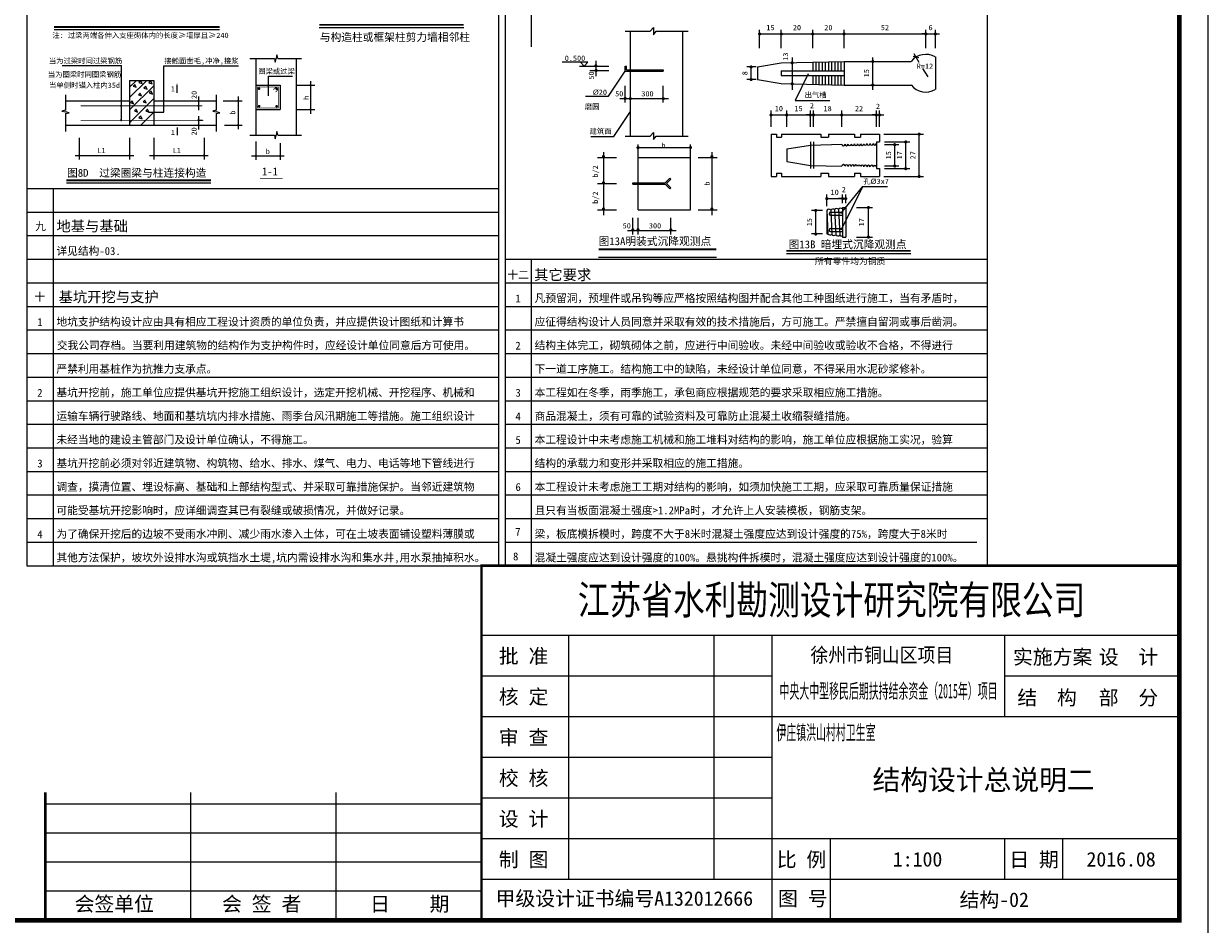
# Model space of a CAD drawing. Extents: x 4550910 to 19796140, y 148416 to 4611575.
# Tile 45 of 49: x 9709315 to 9729688, y 2279163 to 2294658. Entities that reach past the tile are written whole.
import ezdxf
from ezdxf.enums import TextEntityAlignment as Align

# ---------------------------------------------------------------- set-up
doc = ezdxf.new("R2010")
doc.units = 0
doc.header["$LTSCALE"] = 1000
doc.layers.get('0').update_dxf_attribs({"linetype": 'CONTINUOUS'})
doc.layers.get('Defpoints').update_dxf_attribs({"linetype": 'CONTINUOUS'})
for name, color, linetype in [('CHI', 4, 'CONTINUOUS'), ('K', 64, 'CONTINUOUS'), ('REIN', 1, 'CONTINUOUS'), ('修改', 1, 'CONTINUOUS'), ('图框', 7, 'CONTINUOUS'), ('结-尺寸', 1, 'CONTINUOUS'), ('结-详图', 2, 'CONTINUOUS'), ('结-说明', 4, 'CONTINUOUS'), ('设计说明Text', 7, 'CONTINUOUS')]:
    doc.layers.add(name, color=color, linetype=linetype)
doc.styles.add('10', font='SimSun.ttf', dxfattribs={"width": 0.7, "height": 300})
doc.styles.add('ST', font='SimSun.ttf')

msp = doc.modelspace()

# ---------------------------------------------------------------- linework, layer by layer
at = {"color": 1}
for p, q in [((9721971.1, 2294235.6), (9721971.1, 2294554.4)), ((9722343.3, 2294235.6), (9722343.3, 2294554.4)), ((9722884.1, 2294235.6), (9722884.1, 2294554.4)), ((9723425, 2294235.6), (9723425, 2294554.4)), ((9724831.2, 2294235.6), (9724831.2, 2294554.4)), ((9724993.5, 2294235.6), (9724993.5, 2294554.4)), ((9721971.1, 2294482.3), (9722343.3, 2294482.3)), ((9722343.3, 2294482.3), (9722884.1, 2294482.3)), ((9722884.1, 2294482.3), (9723425, 2294482.3)), ((9723425, 2294482.3), (9724831.2, 2294482.3)), ((9724710, 2294069.9), (9724610.7, 2294093.2)), ((9724622.4, 2294142.9), (9724712.3, 2293997.7)), ((9721912.4, 2293913.8), (9721753.2, 2293913.8)), ((9721825.3, 2293697.5), (9721825.3, 2293913.8)), ((9722537.8, 2293518.5), (9722537.8, 2294074.3)), ((9723916.7, 2293518.5), (9723916.7, 2294074.3)), ((9724869.2, 2293744.3), (9724779.3, 2293889.5)), ((9721912.4, 2293697.5), (9721753.2, 2293697.5)), ((9722167.6, 2292882.4), (9722167.6, 2293161.3)), ((9722167.6, 2293089.2), (9722438, 2293089.2)), ((9722438, 2292882.4), (9722438, 2293161.3)), ((9722438, 2293089.2), (9722843.7, 2293089.2)), ((9722843.7, 2293089.2), (9722771.6, 2293089.2)), ((9722843.7, 2292882.4), (9722843.7, 2293161.3)), ((9722843.7, 2293089.2), (9722897.8, 2293089.2)), ((9722897.8, 2292882.4), (9722897.8, 2293161.3)), ((9722897.8, 2293089.2), (9722969.9, 2293089.2)), ((9722897.8, 2293089.2), (9723384.5, 2293089.2)), ((9723384.5, 2292882.4), (9723384.5, 2293161.3)), ((9723384.5, 2293089.2), (9723979.5, 2293089.2)), ((9723979.5, 2293089.2), (9723907.4, 2293089.2)), ((9723979.5, 2292882.4), (9723979.5, 2293161.3)), ((9723979.5, 2293089.2), (9724033.5, 2293089.2)), ((9724033.5, 2292882.4), (9724033.5, 2293161.3)), ((9724033.5, 2293089.2), (9724105.7, 2293089.2)), ((9724105.7, 2292759.8), (9724787.5, 2292759.8)), ((9724715.4, 2292029.6), (9724715.4, 2292759.8)), ((9724118.3, 2292624.6), (9724557, 2292624.6)), ((9724118.3, 2292577.5), (9724367.8, 2292577.5)), ((9724295.7, 2292192.5), (9724295.7, 2292596.9)), ((9724484.9, 2292164.8), (9724484.9, 2292624.6)), ((9724118.3, 2292210.4), (9724367.8, 2292210.4)), ((9724118.3, 2292164.8), (9724557, 2292164.8)), ((9724105.7, 2292029.6), (9724787.5, 2292029.6)), ((9723127.2, 2291517.5), (9723127.2, 2291721.6)), ((9723127.2, 2291649.5), (9723397.6, 2291649.5)), ((9723397.6, 2291568.4), (9723397.6, 2291721.6)), ((9723451.7, 2291568.4), (9723451.7, 2291721.6)), ((9723055.1, 2291445.4), (9722863.3, 2291445.4)), ((9722935.5, 2291039.8), (9722935.5, 2291445.4)), ((9723636.6, 2291496.3), (9723914.4, 2291496.3)), ((9723842.3, 2290987.8), (9723842.3, 2291496.3)), ((9723055.1, 2291039.8), (9722863.3, 2291039.8)), ((9723636.6, 2290987.8), (9723914.4, 2290987.8))]:
    msp.add_line(p, q, dxfattribs=at)
for p, q in [((9722343.3, 2294554.4), (9722343.3, 2294554.4)), ((9724831.2, 2294482.3), (9724759.1, 2294482.3)), ((9724831.2, 2294482.3), (9724993.5, 2294482.3)), ((9724993.5, 2294482.3), (9725065.6, 2294482.3)), ((9723976.3, 2294008.5), (9723988.8, 2294008.5)), ((9722806.4, 2293794.7), (9722580.5, 2293337)), ((9723963.7, 2293602.8), (9723988.8, 2293602.8)), ((9722580.5, 2293337), (9723176.5, 2293337)), ((9723365.8, 2291393.4), (9723745, 2291859.4)), ((9723745, 2291859.4), (9723365.8, 2291106.7)), ((9723745, 2291859.4), (9724170.2, 2291859.4)), ((9723397.6, 2291649.5), (9723325.5, 2291649.5)), ((9723397.6, 2291649.5), (9723451.7, 2291649.5))]:
    msp.add_line(p, q)
at = {"color": 2}
for p, q in [((9724993.5, 2294086.7), (9724993.5, 2293524.6)), ((9721937.6, 2293913.8), (9722343.3, 2293981.4)), ((9721937.6, 2293913.8), (9721937.6, 2293697.5)), ((9722343.3, 2293981.4), (9723425, 2294008.5)), ((9722884.1, 2293995), (9722884.1, 2293846.2)), ((9722938.2, 2293996.3), (9722938.2, 2293846.2)), ((9722992.3, 2293997.7), (9722992.3, 2293846.2)), ((9723046.4, 2293999), (9723046.4, 2293846.2)), ((9723100.5, 2294000.4), (9723100.5, 2293846.2)), ((9723154.5, 2294001.7), (9723154.5, 2293846.2)), ((9723208.6, 2294003.1), (9723208.6, 2293846.2)), ((9723262.7, 2294008.5), (9723262.7, 2293846.2)), ((9723316.8, 2294008.5), (9723316.8, 2293846.2)), ((9723370.9, 2294008.5), (9723370.9, 2293846.2)), ((9723425, 2294008.5), (9723425, 2293602.8)), ((9723425, 2294008.5), (9724577.9, 2294008.5)), ((9721937.6, 2293697.5), (9722343.3, 2293629.9)), ((9722343.3, 2293846.2), (9722343.3, 2293765.1)), ((9722343.3, 2293846.2), (9723425, 2293846.2)), ((9722343.3, 2293765.1), (9723425, 2293765.1)), ((9722884.1, 2293765.1), (9722884.1, 2293616.4)), ((9722938.2, 2293765.1), (9722938.2, 2293615)), ((9722992.3, 2293765.1), (9722992.3, 2293613.7)), ((9723046.4, 2293765.1), (9723046.4, 2293612.3)), ((9723100.5, 2293765.1), (9723100.5, 2293611)), ((9723154.5, 2293765.1), (9723154.5, 2293609.6)), ((9723208.6, 2293765.1), (9723208.6, 2293608.2)), ((9723262.7, 2293765.1), (9723262.7, 2293602.8)), ((9723316.8, 2293765.1), (9723316.8, 2293602.8)), ((9723370.9, 2293765.1), (9723370.9, 2293602.8)), ((9722343.3, 2293629.9), (9723425, 2293602.8)), ((9723425, 2293602.8), (9724577.9, 2293602.8)), ((9722167.6, 2292759.8), (9722167.6, 2292029.6)), ((9722167.6, 2292759.8), (9722259.6, 2292759.8)), ((9722259.6, 2292759.8), (9722259.6, 2292705.7)), ((9722259.6, 2292705.7), (9722348.8, 2292705.7)), ((9722348.8, 2292759.8), (9723026, 2292759.8)), ((9722348.8, 2292759.8), (9722348.8, 2292705.7)), ((9723026, 2292759.8), (9723026, 2292705.7)), ((9723026, 2292705.7), (9723154.2, 2292705.7)), ((9723154.2, 2292759.8), (9723154.2, 2292705.7)), ((9723154.2, 2292759.8), (9723603, 2292759.8)), ((9723603, 2292759.8), (9723603, 2292705.7)), ((9723603, 2292705.7), (9723706.1, 2292705.7)), ((9723706.1, 2292759.8), (9723706.1, 2292705.7)), ((9723706.1, 2292759.8), (9724033.5, 2292759.8)), ((9724033.5, 2292759.8), (9724033.5, 2292624.6)), ((9722438, 2292502.9), (9722843.7, 2292570.5)), ((9722438, 2292502.9), (9722438, 2292286.5)), ((9722843.7, 2292570.5), (9723384.5, 2292583.4)), ((9723438.6, 2292584.6), (9723438.6, 2292584.6)), ((9723492.7, 2292585.9), (9723492.7, 2292585.9)), ((9723546.8, 2292587.2), (9723546.8, 2292587.2)), ((9723600.9, 2292588.5), (9723600.9, 2292588.5)), ((9723654.9, 2292589.8), (9723655, 2292589.8)), ((9723709, 2292591.1), (9723709, 2292591.1)), ((9723763.1, 2292592.4), (9723763.1, 2292592.4)), ((9723817.2, 2292593.7), (9723817.2, 2292593.7)), ((9723871.3, 2292594.9), (9723871.3, 2292594.9)), ((9723925.4, 2292596.2), (9723925.4, 2292596.2)), ((9723979.5, 2292624.6), (9723979.5, 2292164.8)), ((9723979.5, 2292624.6), (9724033.5, 2292624.6)), ((9723979.5, 2292597.5), (9723979.5, 2292597.5)), ((9722438, 2292286.5), (9722843.7, 2292218.9)), ((9722259.6, 2292083.7), (9722259.6, 2292029.6)), ((9722259.6, 2292083.7), (9722348.8, 2292083.7)), ((9722348.8, 2292083.7), (9722348.8, 2292029.6)), ((9722843.7, 2292218.9), (9723384.5, 2292206)), ((9723026, 2292083.7), (9723154.2, 2292083.7)), ((9723026, 2292083.7), (9723026, 2292029.6)), ((9723154.2, 2292083.7), (9723154.2, 2292029.6)), ((9723603, 2292083.7), (9723706.1, 2292083.7)), ((9723603, 2292083.7), (9723603, 2292029.6)), ((9723706.1, 2292083.7), (9723706.1, 2292029.6)), ((9723979.5, 2292164.8), (9724033.5, 2292164.8)), ((9724033.5, 2292164.8), (9724033.5, 2292029.6)), ((9722167.6, 2292029.6), (9722259.6, 2292029.6)), ((9722348.8, 2292029.6), (9723026, 2292029.6)), ((9723154.2, 2292029.6), (9723603, 2292029.6)), ((9723706.1, 2292029.6), (9724033.5, 2292029.6)), ((9723127.2, 2291445.4), (9723127.2, 2291039.8)), ((9723127.2, 2291445.4), (9723146.7, 2291038.5)), ((9723194.6, 2291452.2), (9723214.7, 2291031)), ((9723261.9, 2291458.9), (9723282.7, 2291024.2)), ((9723329.3, 2291465.6), (9723350.7, 2291017.4)), ((9723397.6, 2291496.3), (9723451.7, 2291496.3)), ((9723397.6, 2291496.3), (9723397.6, 2290987.8)), ((9723451.7, 2291496.3), (9723451.7, 2290987.8)), ((9723127.2, 2291039.8), (9723147.5, 2291037.7)), ((9723166, 2291107.4), (9723166, 2291107.4)), ((9723397.6, 2290987.8), (9723451.7, 2290987.8))]:
    msp.add_line(p, q, dxfattribs=at)
at = {"color": 5}
for p, q in [((9722843.7, 2292624.6), (9722843.7, 2292164.8)), ((9722897.8, 2292624.6), (9722897.8, 2292164.8)), ((9723193, 2291415), (9723397.6, 2291415)), ((9723193, 2291360.9), (9723397.6, 2291360.9)), ((9723193, 2291134.4), (9723397.6, 2291134.4)), ((9723193, 2291080.3), (9723397.6, 2291080.3))]:
    msp.add_line(p, q, dxfattribs=at)
at = {"const_width": 27}
for points in [[(9721957.7, 2294480.7, 1), (9721984.7, 2294480.7, 1)], [(9722329.9, 2294480.7, 1), (9722356.9, 2294480.7, 1)], [(9722870.7, 2294480.7, 1), (9722897.8, 2294480.7, 1)], [(9723411.6, 2294480.7, 1), (9723438.6, 2294480.7, 1)], [(9724817.8, 2294480.7, 1), (9724844.9, 2294480.7, 1)], [(9724980.1, 2294480.7, 1), (9725007.1, 2294480.7, 1)], [(9721811.9, 2293912.2, 1), (9721838.9, 2293912.2, 1)], [(9722516.9, 2293984.5, 1), (9722544, 2293984.5, 1)], [(9723903.3, 2294006.9, 1), (9723930.4, 2294006.9, 1)], [(9721811.9, 2293695.9, 1), (9721838.9, 2293695.9, 1)], [(9722516.9, 2293623.6, 1), (9722544, 2293623.6, 1)], [(9723903.3, 2293601.2, 1), (9723930.4, 2293601.2, 1)], [(9719645.3, 2293372.1, 1), (9719672.3, 2293372.1, 1)], [(9719734.9, 2293368.2, 1), (9719761.9, 2293368.2, 1)], [(9720300, 2293368.2, 1), (9720327, 2293368.2, 1)], [(9722154.2, 2293087.6, 1), (9722181.3, 2293087.6, 1)], [(9722424.6, 2293087.6, 1), (9722451.7, 2293087.6, 1)], [(9722830.3, 2293087.6, 1), (9722857.3, 2293087.6, 1)], [(9722884.4, 2293087.6, 1), (9722911.4, 2293087.6, 1)], [(9723371.1, 2293087.6, 1), (9723398.2, 2293087.6, 1)], [(9723966.1, 2293087.6, 1), (9723993.1, 2293087.6, 1)], [(9724020.2, 2293087.6, 1), (9724047.2, 2293087.6, 1)], [(9724702, 2292758.2, 1), (9724729.1, 2292758.2, 1)], [(9719866.5, 2292527, 1), (9719893.5, 2292527, 1)], [(9720767.9, 2292527, 1), (9720794.9, 2292527, 1)], [(9724282.3, 2292575.9, 1), (9724309.3, 2292575.9, 1)], [(9724471.5, 2292623, 1), (9724498.5, 2292623, 1)], [(9719272, 2292371.3, 1), (9719299, 2292371.3, 1)], [(9721137.2, 2292371.3, 1), (9721164.3, 2292371.3, 1)], [(9724282.3, 2292208.8, 1), (9724309.3, 2292208.8, 1)], [(9724471.5, 2292163.2, 1), (9724498.5, 2292163.2, 1)], [(9724702, 2292028, 1), (9724729.1, 2292028, 1)], [(9719272, 2291920.6, 1), (9719299, 2291920.6, 1)], [(9723113.8, 2291647.9, 1), (9723140.9, 2291647.9, 1)], [(9723384.2, 2291647.9, 1), (9723411.3, 2291647.9, 1)], [(9723438.3, 2291647.9, 1), (9723465.4, 2291647.9, 1)], [(9719272, 2291469.9, 1), (9719299, 2291469.9, 1)], [(9721137.2, 2291469.9, 1), (9721164.3, 2291469.9, 1)], [(9722922.1, 2291443.8, 1), (9722949.1, 2291443.8, 1)], [(9723828.9, 2291494.7, 1), (9723856, 2291494.7, 1)], [(9719776.3, 2291111.8, 1), (9719803.4, 2291111.8, 1)], [(9719866.5, 2291111.8, 1), (9719893.5, 2291111.8, 1)], [(9720429.9, 2291111.8, 1), (9720456.9, 2291111.8, 1)], [(9722922.1, 2291038.2, 1), (9722949.1, 2291038.2, 1)], [(9723828.9, 2290986.2, 1), (9723856, 2290986.2, 1)]]:
    msp.add_lwpolyline(points, format="xyb", close=True, dxfattribs=at)
at = {"color": 7, "const_width": 27}
for points in [[(9719142.5, 2293933, 1), (9719169.6, 2293933, 1)], [(9719146.4, 2293851.2, 1), (9719173.5, 2293851.2, 1)]]:
    msp.add_lwpolyline(points, format="xyb", close=True, dxfattribs=at)
at = {"color": 2}
for centre, radius, start, end in [((9724831.2, 2293805.7), 324.5, 60, 141.31781), ((9724831.2, 2293805.7), 324.5, 218.68219, 300), ((9723411.6, 2292584), 27, 181.36393, 1.36393), ((9723465.7, 2292585.3), 27, 181.36393, 1.36393), ((9723519.7, 2292586.6), 27, 181.36393, 1.36393), ((9723573.8, 2292587.9), 27, 181.36393, 1.36393), ((9723627.9, 2292589.1), 27, 181.36393, 1.36393), ((9723682, 2292590.4), 27, 181.36393, 1.36393), ((9723736.1, 2292591.7), 27, 181.36393, 1.36393), ((9723790.2, 2292593), 27, 181.36393, 1.36393), ((9723844.3, 2292594.3), 27, 181.36393, 1.36393), ((9723898.3, 2292595.6), 27, 181.36393, 1.36393), ((9723952.4, 2292596.9), 27, 181.36393, 1.36393), ((9723411.6, 2292205.4), 27, 358.63607, 178.63607), ((9723465.7, 2292204.1), 27, 358.63607, 178.63607), ((9723519.7, 2292202.8), 27, 358.63607, 178.63607), ((9723573.8, 2292201.5), 27, 358.63607, 178.63607), ((9723627.9, 2292200.2), 27, 358.63607, 178.63607), ((9723682, 2292199), 27, 358.63607, 178.63607), ((9723736.1, 2292197.7), 27, 358.63607, 178.63607), ((9723790.2, 2292196.4), 27, 358.63607, 178.63607), ((9723844.3, 2292195.1), 27, 358.63607, 178.63607), ((9723898.3, 2292193.8), 27, 358.63607, 178.63607), ((9723952.4, 2292192.5), 27, 358.63607, 178.63607), ((9723163.8, 2291420.1), 44.5, 46.17039, 145.2508), ((9723232.3, 2291415), 52.9, 55.97306, 135.44813), ((9723299, 2291428.2), 48.1, 50.9946, 140.42659), ((9723367.5, 2291428.8), 53.1, 55.40426, 136.01693), ((9723185.5, 2291078.6), 55.8, 224.21493, 301.5452), ((9723253, 2291070.3), 54.8, 225.71889, 302.85993), ((9723282.7, 2291024.2), 0, 335.71985, 90), ((9723319.9, 2291053), 47.1, 217.7224, 310.85641), ((9723377.1, 2291044.1), 37.5, 225.3562, 303.22261)]:
    msp.add_arc(centre, radius, start, end, dxfattribs=at)
at = {"color": 5}
for centre, start, end in [((9723193, 2291387.9), 90, 180), ((9723193, 2291387.9), 180, 270), ((9723193, 2291107.4), 90, 180), ((9723193, 2291107.4), 180, 270)]:
    msp.add_arc(centre, 27, start, end, dxfattribs=at)
at = {"layer": 'CHI', "color": 8, "linetype": 'Continuous'}
for p, q in [((9709369.1, 2291822.8), (9717482, 2291822.8)), ((9709369.1, 2291417.2), (9717482, 2291417.2)), ((9709369.1, 2291011.5), (9717482, 2291011.5)), ((9709369.1, 2290605.9), (9717482, 2290605.9)), ((9717592.9, 2290605.9), (9725886.5, 2290605.9)), ((9709369.1, 2290200.3), (9717482, 2290200.3)), ((9717592.9, 2290200.3), (9725886.5, 2290200.3)), ((9709369.1, 2289794.6), (9717482, 2289794.6)), ((9717592.9, 2289794.6), (9725886.5, 2289794.6)), ((9709369.1, 2289389), (9717482, 2289389)), ((9717592.9, 2289389), (9725886.5, 2289389)), ((9709369.1, 2288983.3), (9717482, 2288983.3)), ((9717592.9, 2288983.3), (9725886.5, 2288983.3)), ((9709369.1, 2288577.7), (9717482, 2288577.7)), ((9717592.9, 2288577.7), (9725886.5, 2288577.7)), ((9709369.1, 2288172.1), (9717482, 2288172.1)), ((9717592.9, 2288172.1), (9725886.5, 2288172.1)), ((9709369.1, 2287766.4), (9717482, 2287766.4)), ((9717592.9, 2287766.4), (9725886.5, 2287766.4)), ((9709369.1, 2287360.8), (9717482, 2287360.8)), ((9717592.9, 2287360.8), (9725886.5, 2287360.8)), ((9709369.1, 2286955.1), (9717482, 2286955.1)), ((9717592.9, 2286955.1), (9725886.5, 2286955.1)), ((9709369.1, 2286549.5), (9717482, 2286549.5)), ((9717592.9, 2286549.5), (9725886.5, 2286549.5)), ((9709369.1, 2286143.8), (9717482, 2286143.8)), ((9717592.9, 2286143.8), (9725886.5, 2286143.8)), ((9709369.1, 2285738.2), (9717482, 2285738.2)), ((9709369.1, 2285738.2), (9717482, 2285738.2)), ((9717592.9, 2285738.2), (9725705.7, 2285738.2)), ((9717592.9, 2285332.6), (9725705.7, 2285332.6))]:
    msp.add_line(p, q, dxfattribs=at)
at = {"layer": 'Defpoints', "color": 0, "linetype": 'ByBlock'}
for p in [(9722343.3, 2294482.3), (9722343.3, 2294482.3), (9722884.1, 2294482.3), (9723425, 2294482.3)]:
    msp.add_point(p, dxfattribs=at)
at = {"layer": 'K'}
for p, q in [((9709369.1, 2307237.2), (9709369.1, 2285332.6)), ((9717482, 2307237.2), (9717482, 2285332.6)), ((9717592.9, 2307237.2), (9717592.9, 2285332.6)), ((9718043.6, 2307237.2), (9718043.6, 2294256.7)), ((9725886.5, 2307237.2), (9725886.5, 2285332.6)), ((9709819.8, 2291822.8), (9709819.8, 2285332.6)), ((9718043.6, 2290605.9), (9718043.6, 2285332.6)), ((9717592.9, 2286143.8), (9725886.5, 2286143.8)), ((9717592.9, 2286143.8), (9725705.7, 2286143.8)), ((9709369.1, 2285332.6), (9717482, 2285332.6)), ((9709369.1, 2285332.6), (9717482, 2285332.6))]:
    msp.add_line(p, q, dxfattribs=at)
at = {"layer": 'REIN'}
for p, q in [((9719659.8, 2293839.5), (9719659.8, 2293929.6)), ((9719659.8, 2293929.6), (9719682.3, 2293929.6)), ((9719682.3, 2293862), (9719682.3, 2293929.6)), ((9719659.8, 2293839.5), (9720313.3, 2293839.5)), ((9719682.3, 2293862), (9720313.3, 2293862)), ((9720218.5, 2293862), (9720218.5, 2293839.5)), ((9720313.3, 2293862), (9720313.3, 2293839.5)), ((9719789.7, 2291895.8), (9719789.7, 2291918.4)), ((9719789.7, 2291918.4), (9720348.4, 2291918.4)), ((9719789.7, 2291895.8), (9720348.4, 2291895.8)), ((9719812.2, 2291895.8), (9719812.2, 2291918.4)), ((9720348.4, 2291918.4), (9720427.3, 2291997.3)), ((9720348.4, 2291895.8), (9720427.3, 2291817)), ((9720369, 2291907.1), (9720443.2, 2291981.3)), ((9720369, 2291907.1), (9720443.2, 2291832.9)), ((9720443.2, 2291981.3), (9720427.3, 2291997.3)), ((9720443.2, 2291832.9), (9720427.3, 2291817))]:
    msp.add_line(p, q, dxfattribs=at)
at = {"layer": 'REIN', "const_width": 13.5}
msp.add_lwpolyline([(9713693.9, 2293568.5), (9713334, 2293568.5), (9713334, 2293208.6), (9713693.9, 2293208.6)], close=True, dxfattribs=at)
at = {"layer": 'REIN', "const_width": 22.5}
for points in [[(9713352, 2293539.2, 1), (9713374.6, 2293539.2, 1)], [(9713653.4, 2293539.2, 1), (9713675.9, 2293539.2, 1)], [(9713352, 2293237.9, 1), (9713374.6, 2293237.9, 1)], [(9713653.4, 2293237.9, 1), (9713675.9, 2293237.9, 1)]]:
    msp.add_lwpolyline(points, format="xyb", close=True, dxfattribs=at)
at = {"layer": 'REIN', "const_width": 13.5}
for points in [[(9713605.7, 2293521.7), (9713652.5, 2293568.5)], [(9713693.9, 2293527.1), (9713647.1, 2293480.2)], [(9710292.1, 2293244.8), (9712389.2, 2293244.8)], [(9710293.7, 2292995.8), (9712402.1, 2292995.8)]]:
    msp.add_lwpolyline(points, dxfattribs=at)
at = {"layer": '图框'}
for p, q in [((9729188.3, 2284132.6), (9717188.3, 2284132.6)), ((9718688.3, 2279932.6), (9718688.3, 2284132.6)), ((9721188.3, 2279932.6), (9721188.3, 2284132.6)), ((9722188.3, 2279232.6), (9722188.3, 2284132.6)), ((9726188.3, 2282732.6), (9726188.3, 2284132.6)), ((9722188.3, 2283432.6), (9717188.3, 2283432.6)), ((9729188.3, 2283432.6), (9726188.3, 2283432.6)), ((9729188.3, 2282732.6), (9717188.3, 2282732.6)), ((9722188.3, 2282032.6), (9717188.3, 2282032.6)), ((9712188.3, 2279232.6), (9712188.3, 2281432.6)), ((9714688.3, 2279232.6), (9714688.3, 2281432.6)), ((9722188.3, 2281332.6), (9717188.3, 2281332.6)), ((9717188.3, 2281232.6), (9709688.3, 2281232.6)), ((9717188.3, 2280732.6), (9709688.3, 2280732.6)), ((9729188.3, 2280632.6), (9717188.3, 2280632.6)), ((9723188.3, 2279232.6), (9723188.3, 2280632.6)), ((9726188.3, 2279932.6), (9726188.3, 2280632.6)), ((9726188.3, 2279932.6), (9726188.3, 2280632.6)), ((9727188.3, 2279932.6), (9727188.3, 2280632.6)), ((9717188.3, 2280232.6), (9709688.3, 2280232.6)), ((9729188.3, 2279932.6), (9717188.3, 2279932.6)), ((9717188.3, 2279732.6), (9709688.3, 2279732.6))]:
    msp.add_line(p, q, dxfattribs=at)
at = {"layer": '图框', "color": 4}
msp.add_lwpolyline([(9729688.3, 2308432.6), (9687688.3, 2308432.6), (9687688.3, 2278732.6), (9729688.3, 2278732.6)], close=True, dxfattribs=at)
at = {"layer": '图框', "color": 4, "const_width": 80}
msp.add_lwpolyline([(9690188.3, 2279232.6), (9729188.3, 2279232.6), (9729188.3, 2307932.6), (9690188.3, 2307932.6)], close=True, dxfattribs=at)
at = {"layer": '图框', "const_width": 45}
for points in [[(9717188.3, 2279232.6), (9717188.3, 2285332.6), (9729188.3, 2285332.6)], [(9709688.3, 2279232.6), (9709688.3, 2281432.6)]]:
    msp.add_lwpolyline(points, dxfattribs=at)
at = {"layer": '结-尺寸', "color": 7}
for p, q in [((9719018.3, 2293993.3), (9718577.7, 2293993.3)), ((9718873.9, 2293929.6), (9719378.3, 2293929.6)), ((9718954.6, 2293929.6), (9718890.8, 2293993.3)), ((9718954.6, 2293929.6), (9719018.3, 2293993.3)), ((9719155.4, 2294019.7), (9719155.4, 2293752.7)), ((9719054.1, 2293850.7), (9719378.3, 2293850.7)), ((9719659.8, 2293302.2), (9719659.8, 2293589.9)), ((9720313.3, 2293302.2), (9720313.3, 2293589.9)), ((9719569.7, 2293369.8), (9719840.1, 2293369.8)), ((9719682.3, 2293369.8), (9720403.5, 2293369.8)), ((9719879.9, 2292317.3), (9719879.9, 2292581.1)), ((9719880, 2292527), (9720781.4, 2292527)), ((9720781.3, 2292317.3), (9720781.3, 2292581.1)), ((9719184, 2292357.8), (9719508.2, 2292357.8)), ((9719285.3, 2292448), (9719285.3, 2291366.3)), ((9720916.5, 2292357.8), (9721240.8, 2292357.8)), ((9721150.6, 2292448), (9721150.6, 2291366.3)), ((9719184, 2291907.1), (9719508.2, 2291907.1)), ((9719184, 2291456.4), (9719508.2, 2291456.4)), ((9720916.5, 2291456.4), (9721240.8, 2291456.4)), ((9719789.7, 2291030.7), (9719789.7, 2291318.4)), ((9719879.9, 2291030.7), (9719879.9, 2291318.4)), ((9720443.2, 2291030.7), (9720443.2, 2291318.4)), ((9719699.6, 2291098.2), (9719970, 2291098.2)), ((9719812.2, 2291098.2), (9720533.4, 2291098.2))]:
    msp.add_line(p, q, dxfattribs=at)
at = {"layer": '结-尺寸', "color": 1}
for p, q in [((9719749.9, 2293302.2), (9719749.9, 2293589.9)), ((9719749.9, 2293302.2), (9719749.9, 2293589.9)), ((9719659.8, 2293369.8), (9719862.6, 2293369.8)), ((9719789.7, 2291098.2), (9719992.5, 2291098.2))]:
    msp.add_line(p, q, dxfattribs=at)
at = {"layer": '结-详图'}
for p, q in [((9719659.8, 2294526.8), (9720090, 2294526.8)), ((9719749.9, 2292723.9), (9719749.9, 2294526.8)), ((9720090, 2294526.8), (9720148, 2294590.9)), ((9720148, 2294590.9), (9720148, 2294465.8)), ((9720148, 2294465.8), (9720190.7, 2294526.8)), ((9720190.7, 2294526.8), (9720741.5, 2294526.8)), ((9720651.4, 2292723.9), (9720651.4, 2294526.8)), ((9719659.8, 2292723.9), (9720090, 2292723.9)), ((9720090, 2292723.9), (9720148, 2292788.1)), ((9720148, 2292788.1), (9720148, 2292662.9)), ((9720148, 2292662.9), (9720190.7, 2292723.9)), ((9720190.7, 2292723.9), (9720741.5, 2292723.9)), ((9719879.9, 2291456.4), (9719879.9, 2292357.8)), ((9719879.9, 2292357.8), (9720781.3, 2292357.8)), ((9720781.3, 2291456.4), (9720781.3, 2292357.8)), ((9719879.9, 2291456.4), (9720781.3, 2291456.4))]:
    msp.add_line(p, q, dxfattribs=at)
at = {"layer": '结-说明'}
for p, q in [((9719373.6, 2293410.3), (9719659.8, 2293839.5)), ((9718979.4, 2293410.3), (9719373.6, 2293410.3)), ((9719463.8, 2292716), (9719749.9, 2293145.2)), ((9719069.5, 2292716), (9719463.8, 2292716))]:
    msp.add_line(p, q, dxfattribs=at)
at = {"layer": '设计说明Text', "color": 7}
for p, q in [((9709838.2, 2294556.7), (9712683.8, 2294556.7)), ((9714398.1, 2294592.2), (9716882.1, 2294592.2)), ((9713669.2, 2294120.2), (9713655.4, 2294058.8)), ((9713684.5, 2294058.8), (9713669.2, 2294120.2)), ((9713204.3, 2294058.8), (9713626.2, 2294058.8)), ((9713304.7, 2294058.8), (9713304.7, 2292739.9)), ((9713626.2, 2294058.8), (9713641.5, 2293997.5)), ((9713641.5, 2293997.5), (9713655.4, 2294058.8)), ((9713684.5, 2294058.8), (9714094.3, 2294058.8)), ((9713998.5, 2294058.8), (9713998.5, 2292739.9)), ((9711135.6, 2293682.9), (9711135.6, 2292912.7)), ((9711135.6, 2293682.9), (9711550.5, 2293682.9)), ((9711550.5, 2293682.9), (9711550.5, 2292912.7)), ((9713304.7, 2293597.8), (9713723.2, 2293597.8)), ((9713723.2, 2293597.8), (9713723.2, 2293179.3)), ((9713998.5, 2293597.8), (9714318.9, 2293597.8)), ((9714246.8, 2293669.9), (9714246.8, 2293107.2)), ((9710032.7, 2293433.1), (9710032.7, 2293168.5)), ((9710036.4, 2293331.2), (9711135.6, 2293331.2)), ((9711550.5, 2293331.2), (9712626.6, 2293331.2)), ((9712320, 2293403.4), (9712320, 2293172.7)), ((9712626.6, 2293433.1), (9712626.6, 2293168.5)), ((9712746.2, 2293331.2), (9713073.6, 2293331.2)), ((9713001.5, 2293403.4), (9713001.5, 2292840.6)), ((9710032.7, 2293168.5), (9709971.4, 2293153.2)), ((9709971.4, 2293153.2), (9710032.7, 2293139.4)), ((9710094.1, 2293125.5), (9710032.7, 2293139.4)), ((9710032.7, 2293110.2), (9710094.1, 2293125.5)), ((9710032.7, 2293110.2), (9710032.7, 2292801.6)), ((9712320, 2293067.9), (9712320, 2292837.2)), ((9712626.6, 2293168.5), (9712565.2, 2293153.2)), ((9712565.2, 2293153.2), (9712626.6, 2293139.4)), ((9712688, 2293125.5), (9712626.6, 2293139.4)), ((9712626.6, 2293110.2), (9712688, 2293125.5)), ((9712626.6, 2293110.2), (9712626.6, 2292801.6)), ((9713304.7, 2293179.3), (9713723.2, 2293179.3)), ((9713998.5, 2293179.3), (9714318.9, 2293179.3)), ((9710036.4, 2292912.7), (9712626.6, 2292912.7)), ((9712769, 2292912.7), (9713073.6, 2292912.7)), ((9710270.2, 2292695.4), (9710270.2, 2292318.9)), ((9711135.6, 2292695.4), (9711135.6, 2292318.9)), ((9711550.5, 2292695.4), (9711550.5, 2292318.9)), ((9712415.9, 2292695.4), (9712415.9, 2292318.9)), ((9713204.3, 2292739.9), (9713626.2, 2292739.9)), ((9713626.2, 2292739.9), (9713641.5, 2292678.5)), ((9713641.5, 2292678.5), (9713655.4, 2292739.9)), ((9713669.2, 2292801.3), (9713655.4, 2292739.9)), ((9713684.5, 2292739.9), (9713669.2, 2292801.3)), ((9713684.5, 2292739.9), (9714094.3, 2292739.9)), ((9713304.7, 2292632.5), (9713304.7, 2292312.6)), ((9713723.2, 2292599.8), (9713723.2, 2292312.6)), ((9710198.1, 2292391.1), (9711207.7, 2292391.1)), ((9711478.4, 2292391.1), (9712488, 2292391.1)), ((9713232.6, 2292384.7), (9713795.3, 2292384.7)), ((9710050.3, 2291917.6), (9712534.3, 2291917.6)), ((9719201.8, 2290643.4), (9721228.6, 2290643.4)), ((9722431.5, 2290704.5), (9724570.3, 2290704.5))]:
    msp.add_line(p, q, dxfattribs=at)
at = {"layer": '设计说明Text', "linetype": 'Continuous'}
for p in [(9709977.7, 2293936.8), (9710994.5, 2292995.8)]:
    msp.add_line(p, (9710994.5, 2293936.8), dxfattribs=at)
at = {"layer": '设计说明Text', "color": 0, "linetype": 'Continuous'}
for p, q in [((9711724.4, 2293136.8), (9711724.4, 2293935)), ((9711724.4, 2293935), (9713008.8, 2293935)), ((9711327.2, 2293676.1), (9711296.3, 2293646.8)), ((9711350, 2293629), (9711327.2, 2293676.1)), ((9713523.6, 2293419.3), (9713523.6, 2293754.7)), ((9713523.6, 2293754.7), (9713937.2, 2293754.7)), ((9711228.8, 2293611.9), (9711197.8, 2293582.6)), ((9711197.8, 2293582.6), (9711251.5, 2293564.7)), ((9711251.5, 2293564.7), (9711228.8, 2293611.9)), ((9711296.3, 2293646.8), (9711350, 2293629)), ((9711414.1, 2293576.5), (9711383.2, 2293547.2)), ((9711383.2, 2293547.2), (9711436.9, 2293529.3)), ((9711436.9, 2293529.3), (9711414.1, 2293576.5)), ((9711498.5, 2293668.5), (9711467.6, 2293639.2)), ((9711467.6, 2293639.2), (9711521.3, 2293621.3)), ((9711506.2, 2293494.8), (9711475.2, 2293465.5)), ((9711521.3, 2293621.3), (9711498.5, 2293668.5)), ((9711528.9, 2293447.6), (9711506.2, 2293494.8)), ((9711182.7, 2293328.3), (9711151.8, 2293299)), ((9711151.8, 2293299), (9711205.5, 2293281.2)), ((9711205.5, 2293281.2), (9711182.7, 2293328.3)), ((9711318.2, 2293461.2), (9711287.3, 2293431.9)), ((9711287.3, 2293431.9), (9711341, 2293414)), ((9711341, 2293414), (9711318.2, 2293461.2)), ((9711397.5, 2293343.7), (9711366.5, 2293314.4)), ((9711366.5, 2293314.4), (9711420.2, 2293296.5)), ((9711420.2, 2293296.5), (9711397.5, 2293343.7)), ((9711475.2, 2293465.5), (9711528.9, 2293447.6)), ((9711249.2, 2293185.3), (9711218.3, 2293156)), ((9711218.3, 2293156), (9711271.9, 2293138.1)), ((9711271.9, 2293138.1), (9711249.2, 2293185.3)), ((9711328.5, 2293067.8), (9711297.5, 2293038.5)), ((9711351.2, 2293020.6), (9711328.5, 2293067.8)), ((9711443.5, 2293185.3), (9711412.6, 2293156)), ((9711412.6, 2293156), (9711466.3, 2293138.1)), ((9711466.3, 2293138.1), (9711443.5, 2293185.3)), ((9711467.5, 2293136.8), (9711724.4, 2293136.8)), ((9711297.5, 2293038.5), (9711351.2, 2293020.6))]:
    msp.add_line(p, q, dxfattribs=at)
at = {"layer": '设计说明Text', "color": 8, "linetype": 'Continuous'}
for p, q in [((9711135.6, 2293566.6), (9711251.9, 2293682.9)), ((9711135.6, 2293385), (9711433.4, 2293682.9)), ((9711135.6, 2293173.9), (9711550.5, 2293588.8)), ((9711135.6, 2292954.3), (9711550.5, 2293369.2)), ((9711330.5, 2292912.7), (9711550.5, 2293132.8))]:
    msp.add_line(p, q, dxfattribs=at)
at = {"layer": '设计说明Text', "color": 3}
for p, q in [((9711953.7, 2293468.1), (9711953.7, 2293601.2)), ((9711953.7, 2292873.5), (9711953.7, 2292740.3))]:
    msp.add_line(p, q, dxfattribs=at)
at = {"layer": '设计说明Text', "color": 1, "linetype": 'Continuous'}
msp.add_line((9712337.3, 2292995.8), (9712392.1, 2292995.8), dxfattribs=at)
at = {"layer": '设计说明Text', "color": 7, "const_width": 31.5}
for points in [[(9709838.2, 2294601.7), (9712683.8, 2294601.7)], [(9714398.1, 2294637.2), (9716882.1, 2294637.2)], [(9710050.3, 2291962.6), (9712534.3, 2291962.6)], [(9719201.8, 2290776), (9721228.6, 2290776)], [(9722431.5, 2290749.5), (9724570.3, 2290749.5)]]:
    msp.add_lwpolyline(points, dxfattribs=at)
at = {"layer": '设计说明Text', "color": 4, "const_width": 10.8}
for points in [[(9711953.7, 2293468.1), (9711953.7, 2293625.1)], [(9711953.7, 2292873.5), (9711953.7, 2292737.8)]]:
    msp.add_lwpolyline(points, dxfattribs=at)
at = {"layer": '设计说明Text', "color": 0, "linetype": 'Continuous', "const_width": 18}
for points in [[(9714237.8, 2293597.8, 1), (9714255.8, 2293597.8, 1)], [(9712311, 2293331.2, 1), (9712329, 2293331.2, 1)], [(9712992.4, 2293331.2, 1), (9713010.5, 2293331.2, 1)], [(9710981.5, 2293244.8, 1), (9710999.5, 2293244.8, 1)], [(9712311, 2293244.8, 1), (9712329, 2293244.8, 1)], [(9714237.8, 2293179.3, 1), (9714255.8, 2293179.3, 1)], [(9710981.5, 2292997.2, 1), (9710999.5, 2292997.2, 1)], [(9712311, 2292995.8, 1), (9712329, 2292995.8, 1)], [(9712311, 2292912.7, 1), (9712329, 2292912.7, 1)], [(9712992.4, 2292912.7, 1), (9713010.5, 2292912.7, 1)], [(9710261.2, 2292391.1, 1), (9710279.2, 2292391.1, 1)], [(9711126.6, 2292391.1, 1), (9711144.6, 2292391.1, 1)], [(9711541.5, 2292391.1, 1), (9711559.5, 2292391.1, 1)], [(9712406.9, 2292391.1, 1), (9712424.9, 2292391.1, 1)], [(9713295.7, 2292384.7, 1), (9713313.7, 2292384.7, 1)], [(9713714.2, 2292384.7, 1), (9713732.2, 2292384.7, 1)]]:
    msp.add_lwpolyline(points, format="xyb", close=True, dxfattribs=at)
at = {"layer": '设计说明Text', "const_width": 10.8}
msp.add_lwpolyline([(9713379.9, 2291991.8), (9713765.7, 2291991.8)], dxfattribs=at)

# ---------------------------------------------------------------- texts
at = {"style": '10'}
for s, height, p in [('注: 过梁两端各伸入支座砌体内的长度≥墙厚且≥240', 90.143, (9709806.7, 2294412.3)), ('与构造柱或框架柱剪力墙相邻柱', 135.214, (9714408.4, 2294358.3)), ('当为过梁时同过梁钢筋', 90.14, (9709747.2, 2293974.1)), ('接触面凿毛,冲净,接浆', 90.143, (9711733.6, 2293973.2)), ('圈梁或过梁', 90.14, (9713348.3, 2293794.7)), ('R=12', 90.14, (9724674.7, 2293881.7)), ('当为圈梁时同圈梁钢筋', 90.14, (9709729.6, 2293740.4)), ('当单侧时锚入柱内35d', 90.143, (9709750.8, 2293553.1)), ('1', 90.1, (9711846.8, 2293491.3)), ('建筑面', 90.14, (9719047.5, 2292761.7)), ('1', 90.1, (9711846.8, 2292742)), ('h', 90.1, (9720282.5, 2292516.1)), ('图8D  过梁圈梁与柱连接构造', 135.214, (9710060.5, 2292023.7)), ('1-1', 135.21, (9713410.5, 2292046.8)), ('详见结构-03. ', 135.21, (9709877.7, 2290679)), ('图13A明装式沉降观测点', 135.214, (9719202.7, 2290847.4)), ('凡预留洞，预埋件或吊钩等应严格按照结构图并配合其他工种图纸进行施工，当有矛盾时，', 135.214, (9718101.4, 2289867.7)), ('地坑支护结构设计应由具有相应工程设计资质的单位负责，并应提供设计图纸和计算书', 135.214, (9709877.7, 2289462.1)), ('应征得结构设计人员同意并采取有效的技术措施后，方可施工。严禁擅自留洞或事后凿洞。', 135.214, (9718101.4, 2289462.1)), ('交我公司存档。当要利用建筑物的结构作为支护构件时，应经设计单位同意后方可使用。', 135.214, (9709884.8, 2289056.4)), ('结构主体完工，砌筑砌体之前，应进行中间验收。未经中间验收或验收不合格，不得进行', 135.214, (9718101.4, 2289056.4)), ('严禁利用基桩作为抗推力支承点。', 135.214, (9709877.7, 2288650.8)), ('下一道工序施工。结构施工中的缺陷，未经设计单位同意，不得采用水泥砂浆修补。', 135.214, (9718101.4, 2288650.8)), ('基坑开挖前，施工单位应提供基坑开挖施工组织设计，选定开挖机械、开挖程序、机械和', 135.214, (9709877.7, 2288245.1)), ('本工程如在冬季，雨季施工，承包商应根据规范的要求采取相应施工措施。', 135.214, (9718101.4, 2288245.1)), ('运输车辆行驶路线、地面和基坑坑内排水措施、雨季台风汛期施工等措施。施工组织设计', 135.214, (9709877.7, 2287839.5)), ('商品混凝土，须有可靠的试验资料及可靠防止混凝土收缩裂缝措施。', 135.214, (9718101.4, 2287839.5)), ('未经当地的建设主管部门及设计单位确认，不得施工。', 135.214, (9709877.7, 2287433.8)), ('本工程设计中未考虑施工机械和施工堆料对结构的影响，施工单位应根据施工实况，验算', 135.214, (9718101.4, 2287433.8)), ('基坑开挖前必须对邻近建筑物、构筑物、给水、排水、煤气、电力、电话等地下管线进行', 135.214, (9709877.7, 2287028.2)), ('结构的承载力和变形并采取相应的施工措施。', 135.214, (9718101.4, 2287028.2)), ('调查，摸清位置、埋设标高、基础和上部结构型式、并采取可靠措施保护。当邻近建筑物', 135.214, (9709877.7, 2286622.6)), ('本工程设计未考虑施工工期对结构的影响，如须加快施工工期，应采取可靠质量保证措施', 135.214, (9718101.4, 2286622.6)), ('可能受基坑开挖影响时，应详细调查其已有裂缝或破损情况，并做好记录。', 135.214, (9709877.7, 2286216.9)), ('且只有当板面混凝土强度>1.2MPa时，才允许上人安装模板，钢筋支架。', 135.214, (9718101.4, 2286216.9)), ('为了确保开挖后的边坡不受雨水冲刷、减少雨水渗入土体，可在土坡表面铺设塑料薄膜或', 135.214, (9709877.7, 2285811.3)), ('其他方法保护，坡坎外设排水沟或筑挡水土堤,坑内需设排水沟和集水井,用水泵抽掉积水。', 135.214, (9709877.7, 2285405.6))]:
    msp.add_text(s, height=height, dxfattribs=at).set_placement(p)
for s, height, p in [('15', 90.14, (9722157.2, 2294590.5)), ('20', 90.14, (9722613.7, 2294590.5)), ('20', 90.14, (9723154.5, 2294590.5)), ('52', 90.14, (9724128.1, 2294590.5)), ('6', 90.1, (9724912.3, 2294590.5)), ('2', 90.1, (9722870.7, 2293246.1)), ('2', 90.1, (9724006.5, 2293236.3)), ('10', 90.14, (9722302.8, 2293197.3)), ('15', 90.14, (9722640.8, 2293197.3)), ('18', 90.14, (9723141.1, 2293197.3)), ('22', 90.14, (9723682, 2293197.3)), ('2', 90.1, (9723420, 2291804.1)), ('10', 90.14, (9723262.4, 2291757.6))]:
    msp.add_text(s, height=height, dxfattribs=at).set_placement(p, align=Align.MIDDLE_CENTER)
for s, height, p in [('0.500', 90.14, (9718796.7, 2294018.5)), ('%%C20', 90.14, (9719223.8, 2293434.1)), ('50', 90.14, (9719557.1, 2293407.3)), ('300', 90.14, (9720042.9, 2293407.3)), ('磨圆', 90.14, (9719091.2, 2293184)), ('L1', 90.14, (9710654.6, 2292430.1)), ('L1', 90.14, (9711949.5, 2292430.1)), ('b', 90.1, (9713514, 2292414.8)), ('50', 90.14, (9719687, 2291135.8)), ('300', 90.14, (9720172.8, 2291135.8))]:
    msp.add_text(s, height=height, dxfattribs=at).set_placement(p, align=Align.CENTER)
for s, height, p in [('13', 90.14, (9722416, 2294090.9)), ('8', 90.1, (9721717.1, 2293805.7)), ('15', 90.14, (9723808.6, 2293805.7)), ('15', 90.14, (9724187.5, 2292394.7)), ('17', 90.14, (9724376.7, 2292394.7)), ('27', 90.14, (9724607.3, 2292394.7)), ('15', 90.14, (9722827.3, 2291242.6)), ('17', 90.14, (9723723.9, 2291242))]:
    msp.add_text(s, height=height, rotation=90, dxfattribs=at).set_placement(p, align=Align.MIDDLE_CENTER)
for s, height, p in [('50', 90.14, (9719122, 2293766.1)), ('20', 90.14, (9712289.9, 2293432.5)), ('h', 90.1, (9714216.8, 2293382.9)), ('b', 90.1, (9712953.7, 2293130.1)), ('20', 90.14, (9712289.9, 2292804.6)), ('b/2', 90.14, (9719190.9, 2292115.7)), ('b', 90.1, (9721113.1, 2291907.1)), ('b/2', 90.14, (9719190.9, 2291665.4))]:
    msp.add_text(s, height=height, rotation=90, dxfattribs=at).set_placement(p, align=Align.CENTER)
for s, height, p in [('出气槽', 90.14, (9722934.8, 2293434.6)), ('孔%%c3x7', 90.14, (9723973.9, 2291947.4)), ('九', 135.2, (9709604.3, 2291174.3)), ('图13B 暗埋式沉降观测点', 135.214, (9723484.9, 2290864.5)), ('所有零件均为铜质', 108.17, (9723528.9, 2290574.2)), ('十二', 135.21, (9717818.7, 2290339.3)), ('十', 135.2, (9709591.7, 2289962.3)), ('1', 135.2, (9717818.1, 2289929.6)), ('1', 135.2, (9709594.4, 2289523.9)), ('2', 135.2, (9717816.1, 2289118.3)), ('2', 135.2, (9709592.3, 2288307)), ('3', 135.2, (9717818.1, 2288307.7)), ('4', 135.2, (9717818.1, 2287901.4)), ('5', 135.2, (9717818.1, 2287495.7)), ('3', 135.2, (9709594.4, 2287090.8)), ('6', 135.2, (9717818.1, 2286685.2)), ('4', 135.2, (9709594.4, 2285873.1)), ('7', 135.2, (9717814.4, 2285915.5)), ('8', 135.2, (9717776.1, 2285491.6))]:
    msp.add_text(s, height=height, dxfattribs=at).set_placement(p, align=Align.MIDDLE)
at = {"color": 145, "style": '10'}
msp.add_text('地基与基础', height=180.29, dxfattribs=at).set_placement((9709877.7, 2291084.6))
for s, p in [('其它要求', (9718584.8, 2290341)), ('基坑开挖与支护', (9710775.1, 2289960.3))]:
    msp.add_text(s, height=180.29, dxfattribs=at).set_placement(p, align=Align.MIDDLE)
at = {"layer": '修改', "style": '10'}
for s, p in [('梁，板底模拆模时，跨度不大于8米时混凝土强度应达到设计强度的75%%%，跨度大于8米时', (9718101.4, 2285811.3)), ('混凝土强度应达到设计强度的100%%%。悬挑构件拆模时，混凝土强度应达到设计强度的100%%%。', (9718101.4, 2285405.6))]:
    msp.add_text(s, height=135.214, dxfattribs=at).set_placement(p)
at = {"layer": '图框', "style": 'ST', "width": 0.8}
msp.add_text('江苏省水利勘测设计研究院有限公司', height=500, dxfattribs=at).set_placement((9718844.4, 2284495.1))
at = {"layer": '图框', "style": 'ST'}
for s, height, p in [('批 准', 250, (9717486.4, 2283652.6)), ('实施方案', 250, (9726329.1, 2283637.9)), ('设  计', 250, (9727804.5, 2283637.9)), ('核 定', 250, (9717486.4, 2282952.6)), ('结  构', 250, (9726404.5, 2282937.9)), ('部  分', 250, (9727804.5, 2282937.9)), ('审 查', 250, (9717486.4, 2282252.6)), ('结构设计总说明二', 350, (9723914.1, 2281474.2)), ('校 核', 250, (9717486.4, 2281552.6)), ('设 计', 250, (9717486.4, 2280852.6)), ('制 图', 250, (9717486.4, 2280152.6)), ('比 例', 250, (9722266.3, 2280152.6)), ('日 期', 250, (9726266.3, 2280152.6)), ('会签单位', 250, (9710190.7, 2279389.8)), ('会 签 者', 250, (9712726.1, 2279389.8)), ('日    期', 250, (9715272.3, 2279389.8)), ('甲级设计证书编号A132012666', 250, (9717430.5, 2279482.9)), ('图 号', 250, (9722288.3, 2279482.9))]:
    msp.add_text(s, height=height, dxfattribs=at).set_placement(p)
for s, width, p in [('徐州市铜山区项目 ', 0.9, (9724150.2, 2283671.7)), ('中央大中型移民后期扶持结余资金（2015年）项目', 0.5, (9724188.5, 2283052.6))]:
    msp.add_text(s, height=250, dxfattribs=dict(at, width=width)).set_placement(p, align=Align.CENTER)
at = {"layer": '图框', "style": 'ST', "width": 0.5}
msp.add_text('伊庄镇洪山村村卫生室', height=250, dxfattribs=at).set_placement((9723112.7, 2282463.8), align=Align.MIDDLE_CENTER)
at = {"layer": '图框', "style": 'ST'}
for s, p in [('1:100', (9724688.5, 2280282.6)), ('2016.08', (9728188.3, 2280282.6)), (' 结构-02', (9725921.5, 2279586.9))]:
    msp.add_text(s, height=250, dxfattribs=at).set_placement(p, align=Align.MIDDLE_CENTER)

doc.saveas('drawing.dxf')
